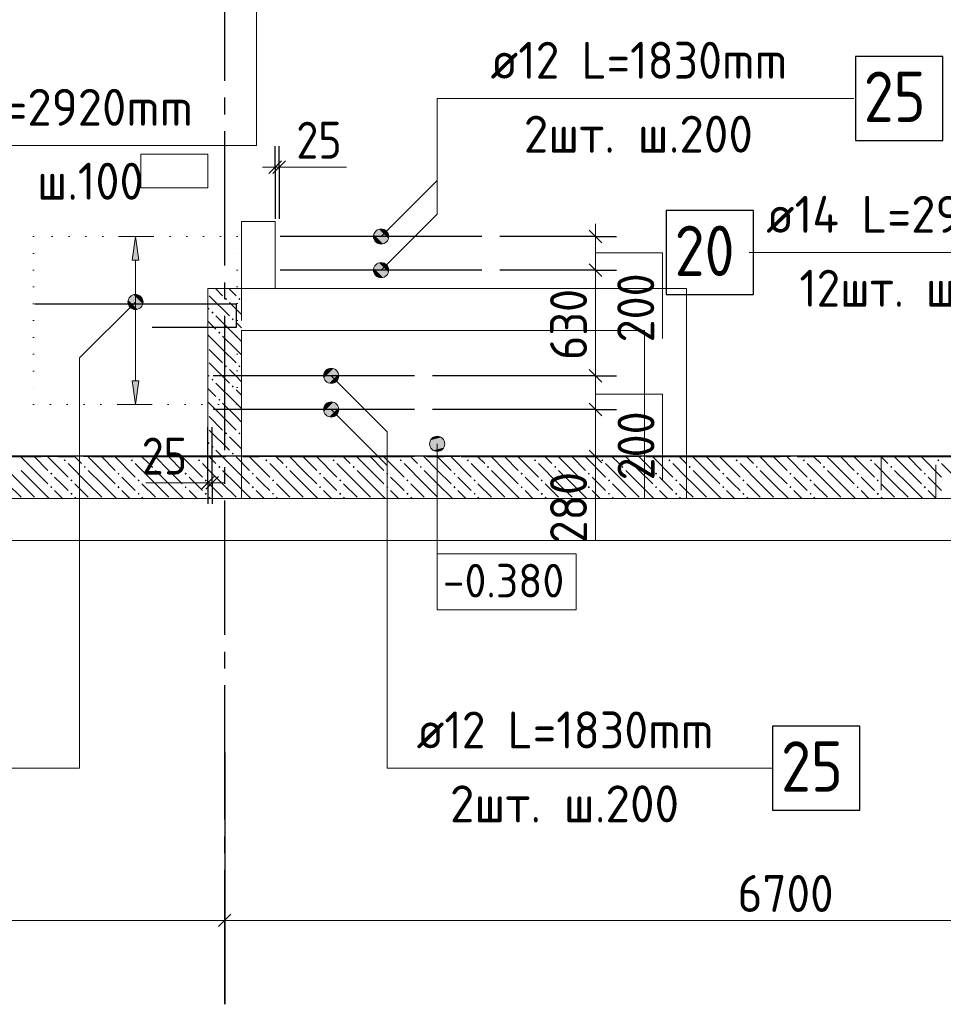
# Model space of a CAD drawing. Header units: millimetres. Extents: x 0 to 59400, y 0 to 42000.
# Tile 11 of 28: x 29773 to 35270, y 16519 to 22384. Entities that reach past the tile are written whole.
import ezdxf

# ---------------------------------------------------------------- set-up
doc = ezdxf.new("R2010")
doc.units = ezdxf.units.MM
for name, pattern in [('______2', [270, 200, -70]), ('______5', [1100, 800, -100, 100, -100]), ('______9', [100, 0, -100])]:
    doc.linetypes.add(name, pattern=pattern)
for name, color, linetype, lineweight in [('Standard', 7, 'Continuous', 25), ('ДОП Верх по Х', 7, 'Continuous', 18), ('ЖБ Перекрытие верхний уровень_1', 7, 'Continuous', 18), ('ЖБ Перекрытие нижний уровень с отделкой', 7, 'Continuous', 13), ('Обрамление П-обр. равн.', 7, 'Continuous', 25), ('Общий01', 7, 'Continuous', 13), ('Позиционная метка номер позиции', 7, 'Continuous', 13), ('Примечания', 7, 'Continuous', 13), ('Размерная линия_ общее', 7, 'Continuous', 13)]:
    doc.layers.add(name, color=color, linetype=linetype, lineweight=lineweight)
doc.layers.add('ЖБ Стена верхний уровень', color=7, linetype='______2', lineweight=13, true_color=0x656565)
doc.layers.add('Оси', color=7, linetype='______5', lineweight=13, true_color=0x656565)
doc.styles.add('ISOCPEUR', font='txt')

msp = doc.modelspace()

# ---------------------------------------------------------------- hatches: boundary and pattern name
at = {"layer": 'ДОП Верх по Х', "linetype": 'Continuous', "lineweight": 13, "transparency": 33554687}
msp.add_hatch(color=7, dxfattribs=at).paths.add_polyline_path([(30481.7, 20952), (30461.7, 21092), (30441.7, 20952)])
msp.add_hatch(color=7, dxfattribs=at).paths.add_polyline_path([(30481.7, 20232), (30461.7, 20092), (30441.7, 20232)], flags=16)
at = {"layer": 'ЖБ Стена верхний уровень', "linetype": 'Continuous', "lineweight": 18, "transparency": 33554687}
for points in [[(30994.1, 20719.6), (31000.6, 20726.1), (31007.1, 20719.6), (31000.6, 20713.1)], [(31074.1, 20719.6), (31080.6, 20726.1), (31087.1, 20719.6), (31080.6, 20713.1)], [(30914.1, 20639.6), (30920.6, 20646.1), (30927.1, 20639.6), (30920.6, 20633.1)], [(31034.1, 20599.6), (31040.6, 20606.1), (31047.1, 20599.6), (31040.6, 20593.1)], [(30954.1, 20519.6), (30960.6, 20526.1), (30967.1, 20519.6), (30960.6, 20513.1)], [(30994.1, 20319.6), (31000.6, 20326.1), (31007.1, 20319.6), (31000.6, 20313.1)], [(31074.1, 20319.6), (31080.6, 20326.1), (31087.1, 20319.6), (31080.6, 20313.1)], [(30914.1, 20239.6), (30920.6, 20246.1), (30927.1, 20239.6), (30920.6, 20233.1)], [(31034.1, 20199.6), (31040.6, 20206.1), (31047.1, 20199.6), (31040.6, 20193.1)], [(30954.1, 20119.6), (30960.6, 20126.1), (30967.1, 20119.6), (30960.6, 20113.1)], [(30994.1, 19919.6), (31000.6, 19926.1), (31007.1, 19919.6), (31000.6, 19913.1)], [(31074.1, 19919.6), (31080.6, 19926.1), (31087.1, 19919.6), (31080.6, 19913.1)], [(30914.1, 19839.6), (30920.6, 19846.1), (30927.1, 19839.6), (30920.6, 19833.1)], [(30034.1, 19759.6), (30040.6, 19766.1), (30047.1, 19759.6), (30040.6, 19753.1)], [(30434.1, 19759.6), (30440.6, 19766.1), (30447.1, 19759.6), (30440.6, 19753.1)], [(30834.1, 19759.6), (30840.6, 19766.1), (30847.1, 19759.6), (30840.6, 19753.1)], [(31034.1, 19799.6), (31040.6, 19806.1), (31047.1, 19799.6), (31040.6, 19793.1)], [(31234.1, 19759.6), (31240.6, 19766.1), (31247.1, 19759.6), (31240.6, 19753.1)], [(31634.1, 19759.6), (31640.6, 19766.1), (31647.1, 19759.6), (31640.6, 19753.1)], [(32034.1, 19759.6), (32040.6, 19766.1), (32047.1, 19759.6), (32040.6, 19753.1)], [(32434.1, 19759.6), (32440.6, 19766.1), (32447.1, 19759.6), (32440.6, 19753.1)], [(32834.1, 19759.6), (32840.6, 19766.1), (32847.1, 19759.6), (32840.6, 19753.1)], [(33234.1, 19759.6), (33240.6, 19766.1), (33247.1, 19759.6), (33240.6, 19753.1)], [(33634.1, 19759.6), (33640.6, 19766.1), (33647.1, 19759.6), (33640.6, 19753.1)], [(34034.1, 19759.6), (34040.6, 19766.1), (34047.1, 19759.6), (34040.6, 19753.1)], [(34434.1, 19759.6), (34440.6, 19766.1), (34447.1, 19759.6), (34440.6, 19753.1)], [(34834.1, 19759.6), (34840.6, 19766.1), (34847.1, 19759.6), (34840.6, 19753.1)], [(35234.1, 19759.6), (35240.6, 19766.1), (35247.1, 19759.6), (35240.6, 19753.1)], [(30154.1, 19719.6), (30160.6, 19726.1), (30167.1, 19719.6), (30160.6, 19713.1)], [(30554.1, 19719.6), (30560.6, 19726.1), (30567.1, 19719.6), (30560.6, 19713.1)], [(30954.1, 19719.6), (30960.6, 19726.1), (30967.1, 19719.6), (30960.6, 19713.1)], [(31354.1, 19719.6), (31360.6, 19726.1), (31367.1, 19719.6), (31360.6, 19713.1)], [(31754.1, 19719.6), (31760.6, 19726.1), (31767.1, 19719.6), (31760.6, 19713.1)], [(32154.1, 19719.6), (32160.6, 19726.1), (32167.1, 19719.6), (32160.6, 19713.1)], [(32554.1, 19719.6), (32560.6, 19726.1), (32567.1, 19719.6), (32560.6, 19713.1)], [(32954.1, 19719.6), (32960.6, 19726.1), (32967.1, 19719.6), (32960.6, 19713.1)], [(33354.1, 19719.6), (33360.6, 19726.1), (33367.1, 19719.6), (33360.6, 19713.1)], [(33754.1, 19719.6), (33760.6, 19726.1), (33767.1, 19719.6), (33760.6, 19713.1)], [(34154.1, 19719.6), (34160.6, 19726.1), (34167.1, 19719.6), (34160.6, 19713.1)], [(34554.1, 19719.6), (34560.6, 19726.1), (34567.1, 19719.6), (34560.6, 19713.1)], [(34954.1, 19719.6), (34960.6, 19726.1), (34967.1, 19719.6), (34960.6, 19713.1)], [(29954.1, 19679.6), (29960.6, 19686.1), (29967.1, 19679.6), (29960.6, 19673.1)], [(30074.1, 19639.6), (30080.6, 19646.1), (30087.1, 19639.6), (30080.6, 19633.1)], [(30354.1, 19679.6), (30360.6, 19686.1), (30367.1, 19679.6), (30360.6, 19673.1)], [(30474.1, 19639.6), (30480.6, 19646.1), (30487.1, 19639.6), (30480.6, 19633.1)], [(30754.1, 19679.6), (30760.6, 19686.1), (30767.1, 19679.6), (30760.6, 19673.1)], [(30874.1, 19639.6), (30880.6, 19646.1), (30887.1, 19639.6), (30880.6, 19633.1)], [(31154.1, 19679.6), (31160.6, 19686.1), (31167.1, 19679.6), (31160.6, 19673.1)], [(31274.1, 19639.6), (31280.6, 19646.1), (31287.1, 19639.6), (31280.6, 19633.1)], [(31554.1, 19679.6), (31560.6, 19686.1), (31567.1, 19679.6), (31560.6, 19673.1)], [(31674.1, 19639.6), (31680.6, 19646.1), (31687.1, 19639.6), (31680.6, 19633.1)], [(31954.1, 19679.6), (31960.6, 19686.1), (31967.1, 19679.6), (31960.6, 19673.1)], [(32074.1, 19639.6), (32080.6, 19646.1), (32087.1, 19639.6), (32080.6, 19633.1)], [(32354.1, 19679.6), (32360.6, 19686.1), (32367.1, 19679.6), (32360.6, 19673.1)], [(32474.1, 19639.6), (32480.6, 19646.1), (32487.1, 19639.6), (32480.6, 19633.1)], [(32754.1, 19679.6), (32760.6, 19686.1), (32767.1, 19679.6), (32760.6, 19673.1)], [(32874.1, 19639.6), (32880.6, 19646.1), (32887.1, 19639.6), (32880.6, 19633.1)], [(33154.1, 19679.6), (33160.6, 19686.1), (33167.1, 19679.6), (33160.6, 19673.1)], [(33274.1, 19639.6), (33280.6, 19646.1), (33287.1, 19639.6), (33280.6, 19633.1)], [(33554.1, 19679.6), (33560.6, 19686.1), (33567.1, 19679.6), (33560.6, 19673.1)], [(33674.1, 19639.6), (33680.6, 19646.1), (33687.1, 19639.6), (33680.6, 19633.1)], [(33954.1, 19679.6), (33960.6, 19686.1), (33967.1, 19679.6), (33960.6, 19673.1)], [(34074.1, 19639.6), (34080.6, 19646.1), (34087.1, 19639.6), (34080.6, 19633.1)], [(34354.1, 19679.6), (34360.6, 19686.1), (34367.1, 19679.6), (34360.6, 19673.1)], [(34474.1, 19639.6), (34480.6, 19646.1), (34487.1, 19639.6), (34480.6, 19633.1)], [(34754.1, 19679.6), (34760.6, 19686.1), (34767.1, 19679.6), (34760.6, 19673.1)], [(34874.1, 19639.6), (34880.6, 19646.1), (34887.1, 19639.6), (34880.6, 19633.1)], [(35154.1, 19679.6), (35160.6, 19686.1), (35167.1, 19679.6), (35160.6, 19673.1)], [(29954.1, 19599.6), (29960.6, 19606.1), (29967.1, 19599.6), (29960.6, 19593.1)], [(30354.1, 19599.6), (30360.6, 19606.1), (30367.1, 19599.6), (30360.6, 19593.1)], [(30754.1, 19599.6), (30760.6, 19606.1), (30767.1, 19599.6), (30760.6, 19593.1)], [(31154.1, 19599.6), (31160.6, 19606.1), (31167.1, 19599.6), (31160.6, 19593.1)], [(31554.1, 19599.6), (31560.6, 19606.1), (31567.1, 19599.6), (31560.6, 19593.1)], [(31954.1, 19599.6), (31960.6, 19606.1), (31967.1, 19599.6), (31960.6, 19593.1)], [(32354.1, 19599.6), (32360.6, 19606.1), (32367.1, 19599.6), (32360.6, 19593.1)], [(32754.1, 19599.6), (32760.6, 19606.1), (32767.1, 19599.6), (32760.6, 19593.1)], [(33154.1, 19599.6), (33160.6, 19606.1), (33167.1, 19599.6), (33160.6, 19593.1)], [(33554.1, 19599.6), (33560.6, 19606.1), (33567.1, 19599.6), (33560.6, 19593.1)], [(33954.1, 19599.6), (33960.6, 19606.1), (33967.1, 19599.6), (33960.6, 19593.1)], [(34354.1, 19599.6), (34360.6, 19606.1), (34367.1, 19599.6), (34360.6, 19593.1)], [(34754.1, 19599.6), (34760.6, 19606.1), (34767.1, 19599.6), (34760.6, 19593.1)], [(35154.1, 19599.6), (35160.6, 19606.1), (35167.1, 19599.6), (35160.6, 19593.1)], [(30074.1, 19559.6), (30080.6, 19566.1), (30087.1, 19559.6), (30080.6, 19553.1)], [(30474.1, 19559.6), (30480.6, 19566.1), (30487.1, 19559.6), (30480.6, 19553.1)], [(30874.1, 19559.6), (30880.6, 19566.1), (30887.1, 19559.6), (30880.6, 19553.1)], [(31274.1, 19559.6), (31280.6, 19566.1), (31287.1, 19559.6), (31280.6, 19553.1)], [(31674.1, 19559.6), (31680.6, 19566.1), (31687.1, 19559.6), (31680.6, 19553.1)], [(32074.1, 19559.6), (32080.6, 19566.1), (32087.1, 19559.6), (32080.6, 19553.1)], [(32474.1, 19559.6), (32480.6, 19566.1), (32487.1, 19559.6), (32480.6, 19553.1)], [(32874.1, 19559.6), (32880.6, 19566.1), (32887.1, 19559.6), (32880.6, 19553.1)], [(33274.1, 19559.6), (33280.6, 19566.1), (33287.1, 19559.6), (33280.6, 19553.1)], [(33674.1, 19559.6), (33680.6, 19566.1), (33687.1, 19559.6), (33680.6, 19553.1)], [(34074.1, 19559.6), (34080.6, 19566.1), (34087.1, 19559.6), (34080.6, 19553.1)], [(34474.1, 19559.6), (34480.6, 19566.1), (34487.1, 19559.6), (34480.6, 19553.1)], [(34874.1, 19559.6), (34880.6, 19566.1), (34887.1, 19559.6), (34880.6, 19553.1)]]:
    msp.add_hatch(color=7, dxfattribs=at).paths.add_polyline_path(points, flags=16)
at = {"layer": 'Обрамление П-обр. равн.', "linetype": 'Continuous', "lineweight": 13, "transparency": 33554687}
for points in [[(32219.2, 19879.7), (32296.6, 19879.7), (32280.4, 19895.9)], [(32219.2, 19879.7), (32280.4, 19895.9), (32235.4, 19895.9)], [(32235.4, 19895.9), (32280.4, 19895.9), (32257.9, 19902.2)], [(32212.9, 19857.2), (32302.9, 19857.2), (32296.6, 19879.7)], [(32212.9, 19857.2), (32296.6, 19879.7), (32219.2, 19879.7)], [(32219.2, 19834.7), (32302.9, 19857.2), (32212.9, 19857.2)], [(32219.2, 19834.7), (32296.6, 19834.7), (32302.9, 19857.2)], [(32235.4, 19818.5), (32296.6, 19834.7), (32219.2, 19834.7)], [(32235.4, 19818.5), (32280.4, 19818.5), (32296.6, 19834.7)], [(32280.4, 19818.5), (32235.4, 19818.5), (32257.9, 19812.2)]]:
    msp.add_hatch(color=7, dxfattribs=at).paths.add_polyline_path(points)
at = {"layer": 'Позиционная метка номер позиции', "linetype": 'Continuous', "lineweight": 13, "transparency": 33554687}
for points in [[(31880.5, 21103.5), (31955.5, 21060.2), (31891.9, 21123.8)], [(31891.9, 21123.8), (31967, 21080.5), (31912.3, 21135.3)], [(31891.9, 21123.8), (31955.5, 21060.2), (31967, 21080.5)], [(31912.3, 21135.3), (31967, 21080.5), (31967, 21103.5)], [(31912.3, 21135.3), (31967, 21103.5), (31935.2, 21135.3)], [(31935.2, 21135.3), (31967, 21103.5), (31955.5, 21123.8)], [(31880.5, 21080.5), (31935.2, 21048.7), (31880.5, 21103.5)], [(31880.5, 21103.5), (31935.2, 21048.7), (31955.5, 21060.2)], [(31912.3, 21048.7), (31880.5, 21080.5), (31891.9, 21060.2)], [(31880.5, 21080.5), (31912.3, 21048.7), (31935.2, 21048.7)], [(31880.5, 20903.5), (31955.5, 20860.2), (31891.9, 20923.8)], [(31880.5, 20880.5), (31935.2, 20848.7), (31880.5, 20903.5)], [(31880.5, 20903.5), (31935.2, 20848.7), (31955.5, 20860.2)], [(31912.3, 20848.7), (31880.5, 20880.5), (31891.9, 20860.2)], [(31880.5, 20880.5), (31912.3, 20848.7), (31935.2, 20848.7)], [(31891.9, 20923.8), (31967, 20880.5), (31912.3, 20935.3)], [(31891.9, 20923.8), (31955.5, 20860.2), (31967, 20880.5)], [(31912.3, 20935.3), (31967, 20880.5), (31967, 20903.5)], [(31912.3, 20935.3), (31967, 20903.5), (31935.2, 20935.3)], [(31935.2, 20935.3), (31967, 20903.5), (31955.5, 20923.8)], [(30493.6, 20670.2), (30429.9, 20733.8), (30418.5, 20713.5)], [(30493.6, 20670.2), (30418.5, 20713.5), (30473.2, 20658.7)], [(30473.2, 20658.7), (30418.5, 20713.5), (30418.5, 20690.5)], [(30505, 20690.5), (30450.3, 20745.3), (30429.9, 20733.8)], [(30505, 20690.5), (30429.9, 20733.8), (30493.6, 20670.2)], [(30505, 20713.5), (30473.2, 20745.3), (30450.3, 20745.3)], [(30505, 20713.5), (30450.3, 20745.3), (30505, 20690.5)], [(30473.2, 20745.3), (30505, 20713.5), (30493.6, 20733.8)], [(30473.2, 20658.7), (30418.5, 20690.5), (30450.3, 20658.7)], [(30450.3, 20658.7), (30418.5, 20690.5), (30429.9, 20670.2)], [(31583.8, 20273.5), (31615.6, 20305.3), (31595.2, 20293.8)], [(31615.6, 20305.3), (31583.8, 20273.5), (31583.8, 20250.5)], [(31615.6, 20305.3), (31583.8, 20250.5), (31638.5, 20305.3)], [(31638.5, 20305.3), (31583.8, 20250.5), (31595.2, 20230.2)], [(31638.5, 20305.3), (31595.2, 20230.2), (31658.9, 20293.8)], [(31658.9, 20293.8), (31595.2, 20230.2), (31615.6, 20218.7)], [(31658.9, 20293.8), (31615.6, 20218.7), (31670.3, 20273.5)], [(31670.3, 20273.5), (31615.6, 20218.7), (31638.5, 20218.7)], [(31670.3, 20273.5), (31638.5, 20218.7), (31670.3, 20250.5)], [(31670.3, 20250.5), (31638.5, 20218.7), (31658.9, 20230.2)], [(31583.8, 20073.5), (31615.6, 20105.3), (31595.2, 20093.8)], [(31615.6, 20105.3), (31583.8, 20073.5), (31583.8, 20050.5)], [(31615.6, 20105.3), (31583.8, 20050.5), (31638.5, 20105.3)], [(31638.5, 20105.3), (31583.8, 20050.5), (31595.2, 20030.2)], [(31638.5, 20105.3), (31595.2, 20030.2), (31658.9, 20093.8)], [(31658.9, 20093.8), (31595.2, 20030.2), (31615.6, 20018.7)], [(31658.9, 20093.8), (31615.6, 20018.7), (31670.3, 20073.5)], [(31670.3, 20073.5), (31615.6, 20018.7), (31638.5, 20018.7)], [(31670.3, 20073.5), (31638.5, 20018.7), (31670.3, 20050.5)], [(31670.3, 20050.5), (31638.5, 20018.7), (31658.9, 20030.2)]]:
    msp.add_hatch(color=7, dxfattribs=at).paths.add_polyline_path(points)

# ---------------------------------------------------------------- linework, layer by layer
at = {"layer": 'Standard', "color": 7, "linetype": 'Continuous', "lineweight": 13, "transparency": 33554687}
for points in [[(59400, 42000), (0, 42000), (0, 19532), (59400, 19532), (59400, 42000)], [(6812.7, 19282), (55405.8, 19282), (55405.8, 38032), (6812.7, 38032), (6812.7, 19282)], [(6812.7, 19532), (55406.2, 19532), (55406.2, 38032), (6812.7, 38032), (6812.7, 19532)]]:
    msp.add_lwpolyline(points, dxfattribs=at)
at = {"layer": 'Standard', "color": 254, "linetype": 'Continuous', "lineweight": 25, "true_color": 0xc4c4ff, "transparency": 33554687}
msp.add_lwpolyline([(6737.7, 19786), (54971.6, 19786), (54971.6, 34792), (6737.7, 34792), (6737.7, 19786)], dxfattribs=at)
at = {"layer": 'ДОП Верх по Х', "color": 251, "linetype": 'Continuous', "lineweight": 13, "true_color": 0x494949, "transparency": 33554687}
for p, q in [((30461.7, 21092), (30361.7, 21092)), ((30461.7, 21092), (30441.7, 20952)), ((30481.7, 20952), (30461.7, 21092)), ((30461.7, 21092), (30561.7, 21092)), ((30461.7, 21092), (30461.7, 21092)), ((30441.7, 20952), (30481.7, 20952)), ((30461.7, 20232), (30461.7, 20952)), ((30461.7, 20092), (30441.7, 20232)), ((30441.7, 20232), (30481.7, 20232)), ((30481.7, 20232), (30461.7, 20092)), ((30461.7, 20092), (30361.7, 20092)), ((30461.7, 20092), (30561.7, 20092)), ((30461.7, 20092), (30461.7, 20092))]:
    msp.add_line(p, q, dxfattribs=at)
at = {"layer": 'ДОП Верх по Х', "color": 7, "linetype": 'Continuous', "lineweight": 25, "transparency": 33554687}
for p, q in [((32523.7, 21092), (31323.7, 21092)), ((32523.7, 20892), (31323.7, 20892)), ((32123.7, 20262), (30923.7, 20262)), ((32123.7, 20062), (30923.7, 20062))]:
    msp.add_line(p, q, dxfattribs=at)
for points in [[(34746.9, 21664.7), (35266.9, 21664.7), (35266.9, 22164.7), (34746.9, 22164.7), (34746.9, 21664.7)], [(33621.1, 20747), (34141.1, 20747), (34141.1, 21247), (33621.1, 21247), (33621.1, 20747)], [(29861.7, 20692), (31061.7, 20692), (31061.7, 20550), (30561.7, 20550)], [(34254.4, 17676), (34774.4, 17676), (34774.4, 18176), (34254.4, 18176), (34254.4, 17676)]]:
    msp.add_lwpolyline(points, dxfattribs=at)
at = {"layer": 'ЖБ Перекрытие верхний уровень_1', "color": 7, "linetype": 'Continuous', "lineweight": 18, "transparency": 33554687}
for p, q in [((30892.7, 21582), (30492.7, 21582)), ((30492.7, 21582), (30492.7, 21382)), ((30892.7, 21382), (30892.7, 21582)), ((30492.7, 21382), (30892.7, 21382)), ((31292.7, 21182), (31092.7, 21182)), ((31092.7, 21182), (31092.7, 20782)), ((31292.7, 20782), (31292.7, 21182)), ((31092.7, 20782), (31292.7, 20782)), ((31092.7, 19532), (31092.7, 20532)), ((31092.7, 20532), (33492.7, 20532)), ((33492.7, 20532), (33492.7, 19532)), ((25062.7, 19532), (31092.7, 19532)), ((33492.7, 19532), (47777.7, 19532))]:
    msp.add_line(p, q, dxfattribs=at)
at = {"layer": 'ЖБ Перекрытие нижний уровень с отделкой', "color": 7, "linetype": 'Continuous', "lineweight": 13, "transparency": 33554687}
for p, q in [((33742.7, 20782), (30892.7, 20782)), ((30892.7, 20782), (30892.7, 19532)), ((33742.7, 19532), (33742.7, 20782)), ((30892.7, 19532), (33742.7, 19532))]:
    msp.add_line(p, q, dxfattribs=at)
at = {"layer": 'ЖБ Стена верхний уровень', "color": 251, "linetype": '______2', "lineweight": 13, "true_color": 0x656565, "transparency": 33554687}
for p, q in [((31092.7, 20782), (30892.7, 20782)), ((30892.7, 20782), (30892.7, 19782)), ((31092.7, 19782), (31092.7, 20782)), ((30892.7, 19782), (25312.7, 19782)), ((33742.7, 19782), (31092.7, 19782)), ((34900.2, 19782), (33742.7, 19782)), ((34900.2, 19782), (34900.2, 19532)), ((35225.2, 19782), (34900.2, 19782)), ((35225.2, 19532), (35225.2, 19782)), ((35474.2, 19782), (35225.2, 19782)), ((25312.7, 19532), (30892.7, 19532)), ((30892.7, 19532), (33742.7, 19532)), ((33742.7, 19532), (34900.2, 19532)), ((34900.2, 19532), (35225.2, 19532)), ((35225.2, 19532), (35474.2, 19532))]:
    msp.add_line(p, q, dxfattribs=at)
at = {"layer": 'ЖБ Стена верхний уровень', "color": 9, "linetype": 'Continuous', "lineweight": 18, "true_color": 0xc7c7c7, "transparency": 33554687}
for p, q in [((30938.1, 20782), (30980.6, 20739.6)), ((31018.1, 20782), (31060.6, 20739.6)), ((30900.6, 20739.6), (31020.6, 20619.6)), ((30892.7, 20667.4), (30900.6, 20659.6)), ((31060.6, 20659.6), (31020.6, 20699.6)), ((31092.7, 20627.4), (31060.6, 20659.6)), ((30892.7, 20587.4), (30940.6, 20539.6)), ((31060.6, 20499.6), (30940.6, 20619.6)), ((31060.6, 20579.6), (31092.7, 20547.4)), ((30980.6, 20419.6), (30892.7, 20507.4)), ((30980.6, 20499.6), (31060.6, 20419.6)), ((31060.6, 20499.6), (31092.7, 20467.4)), ((30900.6, 20419.6), (30980.6, 20339.6)), ((30980.6, 20419.6), (31060.6, 20339.6)), ((31060.6, 20419.6), (31092.7, 20387.4)), ((30900.6, 20339.6), (31020.6, 20219.6)), ((31060.6, 20259.6), (31020.6, 20299.6)), ((30892.7, 20267.4), (30900.6, 20259.6)), ((31092.7, 20227.4), (31060.6, 20259.6)), ((30892.7, 20187.4), (30940.6, 20139.6)), ((31060.6, 20099.6), (30940.6, 20219.6)), ((31060.6, 20179.6), (31092.7, 20147.4)), ((30980.6, 20019.6), (30892.7, 20107.4)), ((30980.6, 20099.6), (31060.6, 20019.6)), ((31060.6, 20099.6), (31092.7, 20067.4)), ((30900.6, 20019.6), (30980.6, 19939.6)), ((30980.6, 20019.6), (31060.6, 19939.6)), ((31060.6, 20019.6), (31092.7, 19987.4)), ((30900.6, 19939.6), (31020.6, 19819.6)), ((31060.6, 19859.6), (31020.6, 19899.6)), ((30892.7, 19867.4), (30900.6, 19859.6)), ((31092.7, 19827.4), (31060.6, 19859.6)), ((29860.6, 19699.6), (29778.1, 19782)), ((29860.6, 19779.6), (29940.6, 19699.6)), ((29940.6, 19779.6), (30060.6, 19659.6)), ((30018.1, 19782), (30020.6, 19779.6)), ((30098.1, 19782), (30140.6, 19739.6)), ((30260.6, 19699.6), (30178.1, 19782)), ((30260.6, 19779.6), (30340.6, 19699.6)), ((30340.6, 19779.6), (30460.6, 19659.6)), ((30418.1, 19782), (30420.6, 19779.6)), ((30498.1, 19782), (30540.6, 19739.6)), ((30660.6, 19699.6), (30578.1, 19782)), ((30660.6, 19779.6), (30740.6, 19699.6)), ((30740.6, 19779.6), (30860.6, 19659.6)), ((30818.1, 19782), (30820.6, 19779.6)), ((30892.7, 19787.4), (30898.1, 19782)), ((30898.1, 19782), (30940.6, 19739.6)), ((30978.1, 19782), (30940.6, 19819.6)), ((31060.6, 19699.6), (30978.1, 19782)), ((31060.6, 19779.6), (31140.6, 19699.6)), ((31140.6, 19779.6), (31260.6, 19659.6)), ((31218.1, 19782), (31220.6, 19779.6)), ((31298.1, 19782), (31340.6, 19739.6)), ((31460.6, 19699.6), (31378.1, 19782)), ((31460.6, 19779.6), (31540.6, 19699.6)), ((31540.6, 19779.6), (31660.6, 19659.6)), ((31618.1, 19782), (31620.6, 19779.6)), ((31698.1, 19782), (31740.6, 19739.6)), ((31860.6, 19699.6), (31778.1, 19782)), ((31860.6, 19779.6), (31940.6, 19699.6)), ((31940.6, 19779.6), (32060.6, 19659.6)), ((32018.1, 19782), (32020.6, 19779.6)), ((32098.1, 19782), (32140.6, 19739.6)), ((32260.6, 19699.6), (32178.1, 19782)), ((32260.6, 19779.6), (32340.6, 19699.6)), ((32340.6, 19779.6), (32460.6, 19659.6)), ((32418.1, 19782), (32420.6, 19779.6)), ((32498.1, 19782), (32540.6, 19739.6)), ((32660.6, 19699.6), (32578.1, 19782)), ((32660.6, 19779.6), (32740.6, 19699.6)), ((32740.6, 19779.6), (32860.6, 19659.6)), ((32818.1, 19782), (32820.6, 19779.6)), ((32898.1, 19782), (32940.6, 19739.6)), ((33060.6, 19699.6), (32978.1, 19782)), ((33060.6, 19779.6), (33140.6, 19699.6)), ((33140.6, 19779.6), (33260.6, 19659.6)), ((33218.1, 19782), (33220.6, 19779.6)), ((33298.1, 19782), (33340.6, 19739.6)), ((33460.6, 19699.6), (33378.1, 19782)), ((33460.6, 19779.6), (33540.6, 19699.6)), ((33540.6, 19779.6), (33660.6, 19659.6)), ((33618.1, 19782), (33620.6, 19779.6)), ((33698.1, 19782), (33740.6, 19739.6)), ((33860.6, 19699.6), (33778.1, 19782)), ((33860.6, 19779.6), (33940.6, 19699.6)), ((33940.6, 19779.6), (34060.6, 19659.6)), ((34018.1, 19782), (34020.6, 19779.6)), ((34098.1, 19782), (34140.6, 19739.6)), ((34260.6, 19699.6), (34178.1, 19782)), ((34260.6, 19779.6), (34340.6, 19699.6)), ((34340.6, 19779.6), (34460.6, 19659.6)), ((34418.1, 19782), (34420.6, 19779.6)), ((34498.1, 19782), (34540.6, 19739.6)), ((34660.6, 19699.6), (34578.1, 19782)), ((34660.6, 19779.6), (34740.6, 19699.6)), ((34740.6, 19779.6), (34860.6, 19659.6)), ((34818.1, 19782), (34820.6, 19779.6)), ((34898.1, 19782), (34940.6, 19739.6)), ((35060.6, 19699.6), (34978.1, 19782)), ((35060.6, 19779.6), (35140.6, 19699.6)), ((35140.6, 19779.6), (35260.6, 19659.6)), ((35218.1, 19782), (35220.6, 19779.6)), ((29780.6, 19619.6), (29660.6, 19739.6)), ((30180.6, 19619.6), (30060.6, 19739.6)), ((30580.6, 19619.6), (30460.6, 19739.6)), ((30892.7, 19707.4), (30860.6, 19739.6)), ((30980.6, 19619.6), (30892.7, 19707.4)), ((31380.6, 19619.6), (31260.6, 19739.6)), ((31780.6, 19619.6), (31660.6, 19739.6)), ((32180.6, 19619.6), (32060.6, 19739.6)), ((32580.6, 19619.6), (32460.6, 19739.6)), ((32980.6, 19619.6), (32860.6, 19739.6)), ((33380.6, 19619.6), (33260.6, 19739.6)), ((33742.7, 19657.4), (33660.6, 19739.6)), ((34180.6, 19619.6), (34060.6, 19739.6)), ((34580.6, 19619.6), (34460.6, 19739.6)), ((34980.6, 19619.6), (34860.6, 19739.6)), ((35380.6, 19619.6), (35260.6, 19739.6)), ((29780.6, 19699.6), (29860.6, 19619.6)), ((29860.6, 19699.6), (29940.6, 19619.6)), ((30020.6, 19619.6), (29980.6, 19659.6)), ((30180.6, 19699.6), (30260.6, 19619.6)), ((30260.6, 19699.6), (30340.6, 19619.6)), ((30420.6, 19619.6), (30380.6, 19659.6)), ((30580.6, 19699.6), (30660.6, 19619.6)), ((30660.6, 19699.6), (30740.6, 19619.6)), ((30820.6, 19619.6), (30780.6, 19659.6)), ((30980.6, 19699.6), (31060.6, 19619.6)), ((31060.6, 19699.6), (31140.6, 19619.6)), ((31220.6, 19619.6), (31180.6, 19659.6)), ((31380.6, 19699.6), (31460.6, 19619.6)), ((31460.6, 19699.6), (31540.6, 19619.6)), ((31620.6, 19619.6), (31580.6, 19659.6)), ((31780.6, 19699.6), (31860.6, 19619.6)), ((31860.6, 19699.6), (31940.6, 19619.6)), ((32020.6, 19619.6), (31980.6, 19659.6)), ((32180.6, 19699.6), (32260.6, 19619.6)), ((32260.6, 19699.6), (32340.6, 19619.6)), ((32420.6, 19619.6), (32380.6, 19659.6)), ((32580.6, 19699.6), (32660.6, 19619.6)), ((32660.6, 19699.6), (32740.6, 19619.6)), ((32820.6, 19619.6), (32780.6, 19659.6)), ((32980.6, 19699.6), (33060.6, 19619.6)), ((33060.6, 19699.6), (33140.6, 19619.6)), ((33220.6, 19619.6), (33180.6, 19659.6)), ((33380.6, 19699.6), (33460.6, 19619.6)), ((33460.6, 19699.6), (33540.6, 19619.6)), ((33620.6, 19619.6), (33580.6, 19659.6)), ((33780.6, 19619.6), (33742.7, 19657.4)), ((33780.6, 19699.6), (33860.6, 19619.6)), ((33860.6, 19699.6), (33940.6, 19619.6)), ((34020.6, 19619.6), (33980.6, 19659.6)), ((34180.6, 19699.6), (34260.6, 19619.6)), ((34260.6, 19699.6), (34340.6, 19619.6)), ((34420.6, 19619.6), (34380.6, 19659.6)), ((34580.6, 19699.6), (34660.6, 19619.6)), ((34660.6, 19699.6), (34740.6, 19619.6)), ((34820.6, 19619.6), (34780.6, 19659.6)), ((34980.6, 19699.6), (35060.6, 19619.6)), ((35060.6, 19699.6), (35140.6, 19619.6)), ((35220.6, 19619.6), (35180.6, 19659.6)), ((29700.6, 19619.6), (29780.6, 19539.6)), ((29780.6, 19619.6), (29860.6, 19539.6)), ((29860.6, 19619.6), (29948.1, 19532)), ((30060.6, 19579.6), (30020.6, 19619.6)), ((30100.6, 19619.6), (30180.6, 19539.6)), ((30180.6, 19619.6), (30260.6, 19539.6)), ((30260.6, 19619.6), (30348.1, 19532)), ((30460.6, 19579.6), (30420.6, 19619.6)), ((30500.6, 19619.6), (30580.6, 19539.6)), ((30580.6, 19619.6), (30660.6, 19539.6)), ((30660.6, 19619.6), (30748.1, 19532)), ((30860.6, 19579.6), (30820.6, 19619.6)), ((30900.6, 19619.6), (30980.6, 19539.6)), ((30980.6, 19619.6), (31060.6, 19539.6)), ((31060.6, 19619.6), (31148.1, 19532)), ((31260.6, 19579.6), (31220.6, 19619.6)), ((31300.6, 19619.6), (31380.6, 19539.6)), ((31380.6, 19619.6), (31460.6, 19539.6)), ((31460.6, 19619.6), (31548.1, 19532)), ((31660.6, 19579.6), (31620.6, 19619.6)), ((31700.6, 19619.6), (31780.6, 19539.6)), ((31780.6, 19619.6), (31860.6, 19539.6)), ((31860.6, 19619.6), (31948.1, 19532)), ((32060.6, 19579.6), (32020.6, 19619.6)), ((32100.6, 19619.6), (32180.6, 19539.6)), ((32180.6, 19619.6), (32260.6, 19539.6)), ((32260.6, 19619.6), (32348.1, 19532)), ((32460.6, 19579.6), (32420.6, 19619.6)), ((32500.6, 19619.6), (32580.6, 19539.6)), ((32580.6, 19619.6), (32660.6, 19539.6)), ((32660.6, 19619.6), (32748.1, 19532)), ((32860.6, 19579.6), (32820.6, 19619.6)), ((32900.6, 19619.6), (32980.6, 19539.6)), ((32980.6, 19619.6), (33060.6, 19539.6)), ((33060.6, 19619.6), (33148.1, 19532)), ((33260.6, 19579.6), (33220.6, 19619.6)), ((33300.6, 19619.6), (33380.6, 19539.6)), ((33380.6, 19619.6), (33460.6, 19539.6)), ((33460.6, 19619.6), (33548.1, 19532)), ((33660.6, 19579.6), (33620.6, 19619.6)), ((33700.6, 19619.6), (33742.7, 19577.4)), ((33780.6, 19619.6), (33860.6, 19539.6)), ((33860.6, 19619.6), (33948.1, 19532)), ((34060.6, 19579.6), (34020.6, 19619.6)), ((34100.6, 19619.6), (34180.6, 19539.6)), ((34180.6, 19619.6), (34260.6, 19539.6)), ((34260.6, 19619.6), (34348.1, 19532)), ((34460.6, 19579.6), (34420.6, 19619.6)), ((34500.6, 19619.6), (34580.6, 19539.6)), ((34580.6, 19619.6), (34660.6, 19539.6)), ((34660.6, 19619.6), (34748.1, 19532)), ((34860.6, 19579.6), (34820.6, 19619.6)), ((34900.6, 19619.6), (34980.6, 19539.6)), ((34980.6, 19619.6), (35060.6, 19539.6)), ((35060.6, 19619.6), (35148.1, 19532)), ((35260.6, 19579.6), (35220.6, 19619.6)), ((29980.6, 19579.6), (30028.1, 19532)), ((30100.6, 19539.6), (30108.1, 19532)), ((30380.6, 19579.6), (30428.1, 19532)), ((30500.6, 19539.6), (30508.1, 19532)), ((30780.6, 19579.6), (30828.1, 19532)), ((30900.6, 19539.6), (30908.1, 19532)), ((31180.6, 19579.6), (31228.1, 19532)), ((31300.6, 19539.6), (31308.1, 19532)), ((31580.6, 19579.6), (31628.1, 19532)), ((31700.6, 19539.6), (31708.1, 19532)), ((31980.6, 19579.6), (32028.1, 19532)), ((32100.6, 19539.6), (32108.1, 19532)), ((32380.6, 19579.6), (32428.1, 19532)), ((32500.6, 19539.6), (32508.1, 19532)), ((32780.6, 19579.6), (32828.1, 19532)), ((32900.6, 19539.6), (32908.1, 19532)), ((33180.6, 19579.6), (33228.1, 19532)), ((33300.6, 19539.6), (33308.1, 19532)), ((33580.6, 19579.6), (33628.1, 19532)), ((33700.6, 19539.6), (33708.1, 19532)), ((33742.7, 19577.4), (33780.6, 19539.6)), ((33980.6, 19579.6), (34028.1, 19532)), ((34100.6, 19539.6), (34108.1, 19532)), ((34380.6, 19579.6), (34428.1, 19532)), ((34500.6, 19539.6), (34508.1, 19532)), ((34780.6, 19579.6), (34828.1, 19532)), ((34900.6, 19539.6), (34908.1, 19532)), ((35180.6, 19579.6), (35228.1, 19532))]:
    msp.add_line(p, q, dxfattribs=at)
at = {"layer": 'Обрамление П-обр. равн.', "color": 7, "linetype": 'Continuous', "lineweight": 13, "transparency": 33554687}
for p, q in [((32257.9, 19902.2), (32257.9, 19902.2)), ((32212.9, 19857.2), (32212.9, 19857.2)), ((32257.9, 19202.5), (32257.9, 19857.2)), ((32302.9, 19857.2), (32302.9, 19857.2)), ((32257.9, 19812.2), (32257.9, 19812.2))]:
    msp.add_line(p, q, dxfattribs=at)
msp.add_circle((32257.9, 19857.2), 45, dxfattribs=at)
at = {"layer": 'Общий01', "color": 7, "linetype": 'Continuous', "lineweight": 18, "transparency": 33554687}
msp.add_lwpolyline([(32257.9, 18869.2), (33084.6, 18869.2), (33084.6, 19202.5), (32257.9, 19202.5), (32257.9, 18869.2)], dxfattribs=at)
at = {"layer": 'Оси', "color": 8, "linetype": '______5', "lineweight": -3, "transparency": 33554687}
for p, q in [((30992.7, 16519.3), (30992.7, 29814.6)), ((3800, 19782), (49030, 19782))]:
    msp.add_line(p, q, dxfattribs=at)
at = {"layer": 'Оси', "color": 7, "linetype": 'Continuous', "lineweight": 25, "transparency": 33554687}
msp.add_line((30992.7, 18019.3), (30992.7, 16519.3), dxfattribs=at)
at = {"layer": 'Позиционная метка номер позиции', "color": 251, "linetype": 'Continuous', "lineweight": 13, "true_color": 0x656565, "transparency": 33554687}
for p, q in [((31717.7, 21506), (31317.7, 21506)), ((33199.8, 19782), (33199.8, 19282)), ((30892.7, 19624.8), (30522.7, 19624.8))]:
    msp.add_line(p, q, dxfattribs=at)
at = {"layer": 'Позиционная метка номер позиции', "color": 7, "linetype": 'Continuous', "lineweight": 13, "transparency": 33554687}
for p, q in [((31891.9, 21123.8), (31891.9, 21123.8)), ((31955.5, 21123.8), (31955.5, 21123.8)), ((31891.9, 21060.2), (31891.9, 21060.2)), ((31955.5, 21060.2), (31955.5, 21060.2)), ((31891.9, 20923.8), (31891.9, 20923.8)), ((31955.5, 20923.8), (31955.5, 20923.8)), ((31891.9, 20860.2), (31891.9, 20860.2)), ((31955.5, 20860.2), (31955.5, 20860.2)), ((30429.9, 20733.8), (30429.9, 20733.8)), ((30493.6, 20733.8), (30493.6, 20733.8)), ((30429.9, 20670.2), (30429.9, 20670.2)), ((30493.6, 20670.2), (30493.6, 20670.2)), ((31595.2, 20293.8), (31595.2, 20293.8)), ((31658.9, 20293.8), (31658.9, 20293.8)), ((31595.2, 20230.2), (31595.2, 20230.2)), ((31658.9, 20230.2), (31658.9, 20230.2)), ((31595.2, 20093.8), (31595.2, 20093.8)), ((31658.9, 20093.8), (31658.9, 20093.8)), ((31595.2, 20030.2), (31595.2, 20030.2)), ((31658.9, 20030.2), (31658.9, 20030.2))]:
    msp.add_line(p, q, dxfattribs=at)
for points in [[(31516.3, 23842), (31183, 23508.7), (31183, 21634.3), (28832, 21634.3)], [(36758.4, 23742), (36425.1, 23408.7), (36425.1, 20997), (34114.1, 20997)], [(31923.7, 21092), (32257.1, 21425.3), (32257.1, 21914.7)], [(31923.7, 20892), (32257.1, 21225.3), (32257.1, 21914.7), (34738.1, 21914.7)], [(30461.7, 20702), (30128.4, 20368.7), (30128.4, 17926), (27820.4, 17926)], [(31627, 20262), (31960.4, 19928.7), (31960.4, 17926), (34251.4, 17926)], [(31627, 20062), (31960.4, 19728.7), (31960.4, 17926)]]:
    msp.add_lwpolyline(points, dxfattribs=at)
at = {"layer": 'Позиционная метка номер позиции', "color": 251, "linetype": 'Continuous', "lineweight": 13, "true_color": 0x656565, "transparency": 33554687}
for points in [[(33199.8, 20994.1), (33599.8, 20994.1), (33599.8, 20484.1)], [(33199.8, 20154.1), (33599.8, 20154.1), (33599.8, 19644.1)]]:
    msp.add_lwpolyline(points, dxfattribs=at)
at = {"layer": 'Позиционная метка номер позиции', "color": 7, "linetype": 'Continuous', "lineweight": 13, "transparency": 33554687}
for centre in [(31923.7, 21092), (31923.7, 20892), (30461.7, 20702), (31627, 20262), (31627, 20062)]:
    msp.add_circle(centre, 45, dxfattribs=at)
at = {"layer": 'Примечания', "color": 7, "linetype": '______9', "lineweight": 13, "transparency": 33554687}
for p, q in [((29855.7, 21092), (29855.7, 20092)), ((31067.7, 21092), (29855.7, 21092)), ((31067.7, 20092), (31067.7, 21092)), ((29855.7, 20092), (31067.7, 20092))]:
    msp.add_line(p, q, dxfattribs=at)
at = {"layer": 'Размерная линия_ общее', "color": 251, "linetype": 'Continuous', "lineweight": -3, "true_color": 0x656565, "transparency": 33554687}
for p, q in [((31292.7, 21506), (31292.7, 21631)), ((31317.7, 21506), (31317.7, 21631)), ((31292.7, 21506), (31292.7, 21381)), ((31292.7, 21506), (31292.7, 21198)), ((31317.7, 21506), (31317.7, 21381)), ((31317.7, 21506), (31317.7, 21198)), ((33199.8, 21092), (32629.7, 21092)), ((33199.8, 21092), (33074.7, 21092)), ((33199.8, 21092), (33324.8, 21092)), ((33199.8, 20892), (32629.7, 20892)), ((33199.8, 20892), (33074.7, 20892)), ((33199.8, 20892), (33324.8, 20892)), ((33199.8, 20262), (32229.7, 20262)), ((33199.8, 20262), (33074.7, 20262)), ((33199.8, 20262), (33324.8, 20262)), ((33199.8, 20062), (32229.7, 20062)), ((33199.8, 20062), (33074.7, 20062)), ((33199.8, 20062), (33324.8, 20062)), ((30892.7, 19624.8), (30892.7, 19956)), ((30917.7, 19624.8), (30917.7, 19956)), ((33199.8, 19782), (33074.7, 19782)), ((33199.8, 19782), (33324.8, 19782)), ((33199.8, 19782), (33199.8, 19782)), ((30892.7, 19624.8), (30892.7, 19749.8)), ((30917.7, 19624.8), (30917.7, 19749.8)), ((30892.7, 19624.8), (30892.7, 19499.8)), ((30917.7, 19624.8), (30917.7, 19499.8))]:
    msp.add_line(p, q, dxfattribs=at)
at = {"layer": 'Размерная линия_ общее', "color": 251, "linetype": 'Continuous', "lineweight": 25, "true_color": 0x656565, "transparency": 33554687}
for p, q in [((31330.2, 21543.5), (31255.2, 21468.5)), ((31355.2, 21543.5), (31280.2, 21468.5)), ((33162.3, 21129.5), (33237.3, 21054.5)), ((33162.3, 20929.5), (33237.3, 20854.5)), ((33162.3, 20299.5), (33237.3, 20224.5)), ((33162.3, 20099.5), (33237.3, 20024.5)), ((33162.3, 19819.5), (33237.3, 19744.5)), ((30930.2, 19662.3), (30855.2, 19587.3)), ((30955.2, 19662.3), (30880.2, 19587.3))]:
    msp.add_line(p, q, dxfattribs=at)
at = {"layer": 'Размерная линия_ общее', "color": 251, "linetype": 'Continuous', "lineweight": 13, "true_color": 0x656565, "transparency": 33554687}
for p, q in [((31292.7, 21506), (31217.7, 21506)), ((31317.7, 21506), (31292.7, 21506)), ((31317.7, 21506), (31392.7, 21506)), ((33199.8, 21092), (33199.8, 21167)), ((33199.8, 21092), (33199.8, 20892)), ((33199.8, 20892), (33199.8, 20262)), ((33199.8, 20062), (33199.8, 19782)), ((33199.8, 19782), (33199.8, 19707)), ((30892.7, 19624.8), (30817.7, 19624.8)), ((30917.7, 19624.8), (30892.7, 19624.8)), ((30917.7, 19624.8), (30992.7, 19624.8))]:
    msp.add_line(p, q, dxfattribs=at)
at = {"layer": 'Размерная линия_ общее', "color": 253, "linetype": 'Continuous', "lineweight": -3, "true_color": 0xa0a0a0, "transparency": 33554687}
for q in [(30992.7, 17144.3), (30992.7, 16894.3), (30992.7, 16719.3)]:
    msp.add_line((30992.7, 17019.3), q, dxfattribs=at)
at = {"layer": 'Размерная линия_ общее', "color": 7, "linetype": 'Continuous', "lineweight": 13, "transparency": 33554687}
for p, q in [((25062.7, 17019.3), (30992.7, 17019.3)), ((30992.7, 17019.3), (37692.7, 17019.3))]:
    msp.add_line(p, q, dxfattribs=at)
at = {"layer": 'Размерная линия_ общее', "color": 7, "linetype": 'Continuous', "lineweight": 25, "transparency": 33554687}
msp.add_line((30955.2, 16981.8), (31030.2, 17056.8), dxfattribs=at)
at = {"layer": 'Размерная линия_ общее', "color": 251, "linetype": 'Continuous', "lineweight": 13, "true_color": 0x656565, "transparency": 33554687}
msp.add_lwpolyline([(33199.8, 20262), (33199.8, 20257.2), (33199.8, 20257.2), (33199.8, 20062)], dxfattribs=at)

# ---------------------------------------------------------------- texts
at = {"layer": 'ДОП Верх по Х', "color": 7, "linetype": 'Continuous', "lineweight": 13, "transparency": 33554687, "attachment_point": 7, "style": 'ISOCPEUR'}
for s, insert, char_height, width in [('\\W0.94;ø12 L=1830mm ', (32575.1, 22032), 220, 2104.383), ('\\W0.87;25', (34796.9, 21774.7), 300, 550.819), ('\\W0.96;ø14 L=2920mm ', (28955, 21751.7), 220, 2172.605), ('\\W0.97;2шт. ш.200 ', (32773.1, 21592), 220, 1712.331), ('\\W0.95;7шт. ш.100 ', (29208, 21311.7), 220, 1665.521), ('\\W0.96;ø14 L=2920mm ', (34216.1, 21114.3), 220, 2172.618), ('\\W0.87;20', (33671.1, 20857), 300, 550.819), ('\\W0.93;12шт. ш.100 ', (34414.1, 20674.3), 220, 1773.346), ('\\W0.94;ø12 L=1830mm ', (27918.4, 18043.3), 220, 2104.383), ('\\W0.94;ø12 L=1830mm ', (32135.4, 18043.3), 220, 2104.383), ('\\W0.87;25', (34304.4, 17786), 300, 550.811), ('\\W0.97;2шт. ш.200 ', (32333.4, 17603.3), 220, 1712.331)]:
    msp.add_mtext(s, dxfattribs=dict(at, insert=insert, char_height=char_height, width=width))
at = {"layer": 'Общий01', "color": 7, "linetype": 'Continuous', "lineweight": 18, "transparency": 33554687, "insert": (32291.2, 18942.5), "char_height": 200, "width": 854.297, "attachment_point": 7, "style": 'ISOCPEUR'}
msp.add_mtext('\\W0.95;-0.380', dxfattribs=at)
at = {"layer": 'Размерная линия_ общее', "color": 251, "linetype": 'Continuous', "lineweight": 25, "true_color": 0x656565, "transparency": 33554687, "char_height": 220, "width": 403.924, "attachment_point": 7, "style": 'ISOCPEUR'}
for insert in [(31419.2, 21556), (30499.2, 19674.8)]:
    msp.add_mtext('\\W0.87;25', dxfattribs=dict(at, insert=insert))
at = {"layer": 'Размерная линия_ общее', "color": 251, "linetype": 'Continuous', "lineweight": 25, "true_color": 0x656565, "transparency": 33554687, "char_height": 220, "attachment_point": 7, "rotation": 90, "style": 'ISOCPEUR'}
for s, insert, width in [('\\W0.91;200', (33549.8, 20461.6), 561.988), ('\\W0.91;630', (33149.8, 20357), 561.996), ('\\W0.91;200', (33551.4, 19639.8), 561.981), ('\\W0.91;280', (33149.8, 19264.5), 561.981)]:
    msp.add_mtext(s, dxfattribs=dict(at, insert=insert, width=width))
at = {"layer": 'Размерная линия_ общее', "color": 7, "linetype": 'Continuous', "lineweight": 25, "transparency": 33554687, "insert": (34045.7, 17069.3), "char_height": 220, "width": 718.094, "attachment_point": 7, "style": 'ISOCPEUR'}
msp.add_mtext('\\W0.93;6700', dxfattribs=at)

doc.saveas('drawing.dxf')
